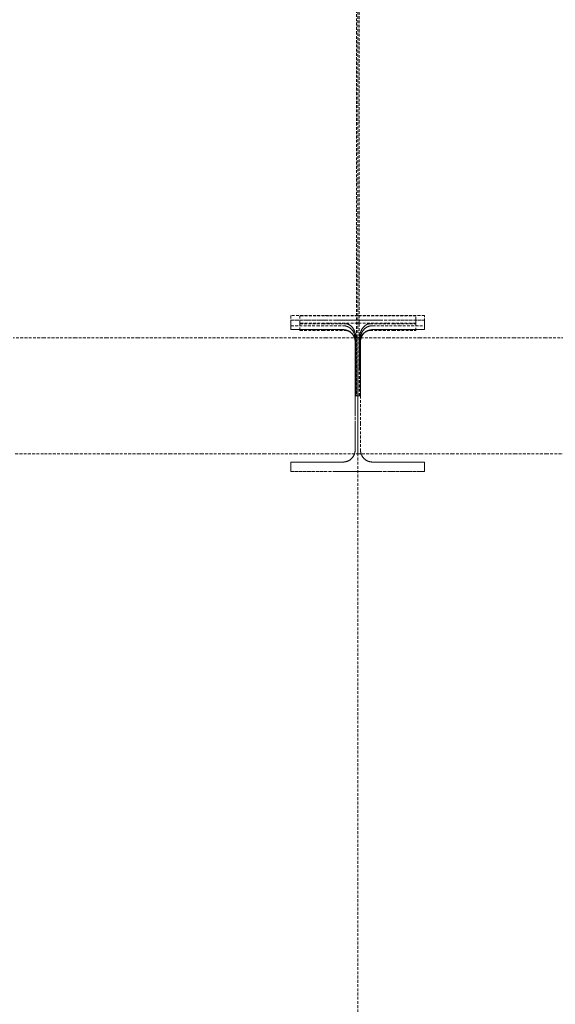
# Model space of a CAD drawing. Header units: millimetres. Extents: x -176817 to 571382, y -58489 to 156123.
# Tile 253 of 256: x 164652 to 165854, y 123050 to 125259. Entities that reach past the tile are written whole.
import ezdxf

# ---------------------------------------------------------------- set-up
doc = ezdxf.new("R2010")
doc.units = ezdxf.units.MM
doc.header["$LTSCALE"] = 0.2
doc.linetypes.add('HIDDEN', pattern=[9.525, 6.35, -3.175])
doc.layers.add('-AAA Podkład', color=252, linetype='Continuous', lineweight=13)

msp = doc.modelspace()

# ---------------------------------------------------------------- linework, layer by layer
at = {"layer": '-AAA Podkład', "linetype": 'HIDDEN', "ltscale": 5}
msp.add_line((165410.9118, 154623.4714), (165410.9118, 103624.3027), dxfattribs=at)
for points in [[(165407.9118, 125299.9971), (165407.9118, 125231.9408), (165407.9118, 125163.8846), (165407.9118, 125095.8283), (165407.9118, 125027.7721), (165407.9118, 124959.7158), (165407.9118, 124891.6596), (165407.9118, 124823.6033), (165407.9118, 124755.5471), (165407.9118, 124687.4908), (165407.9118, 124619.4346), (165407.9118, 124551.3783), (165407.9118, 124483.3221), (165407.9118, 124415.2658), (165413.9118, 124415.2658), (165413.9118, 124483.3221), (165413.9118, 124551.3783), (165413.9118, 124619.4346), (165413.9118, 124687.4908), (165413.9118, 124755.5471), (165413.9118, 124823.6033), (165413.9118, 124891.6596), (165413.9118, 124959.7158), (165413.9118, 125027.7721), (165413.9118, 125095.8283), (165413.9118, 125163.8846), (165413.9118, 125231.9408), (165413.9118, 125299.9971)], [(165416.9118, 124415.2658), (165416.9118, 124479.6382), (165416.9118, 124544.0106), (165416.9195, 124544.6935), (165416.9426, 124545.3759), (165416.981, 124546.0575), (165417.0348, 124546.7381), (165417.1039, 124547.4172), (165417.1883, 124548.0946), (165417.2881, 124548.7701), (165417.4031, 124549.4433), (165417.5333, 124550.1136), (165417.6786, 124550.7806), (165417.8391, 124551.444), (165418.0146, 124552.1036), (165418.205, 124552.7589), (165418.4105, 124553.4098), (165418.6308, 124554.0559), (165418.866, 124554.697), (165419.1158, 124555.3323), (165419.3802, 124555.9614), (165419.659, 124556.5841), (165419.9522, 124557.2002), (165420.2597, 124557.8092), (165420.5813, 124558.411), (165420.9171, 124559.0051), (165421.2669, 124559.5914), (165421.6306, 124560.1694), (165422.0078, 124560.7385), (165422.3984, 124561.2982), (165422.8022, 124561.8484), (165423.2191, 124562.3887), (165423.649, 124562.9189), (165424.0918, 124563.4387), (165424.5472, 124563.9477), (165425.0146, 124564.4451), (165425.4938, 124564.9306), (165425.9848, 124565.4041), (165426.4872, 124565.8652), (165427.0009, 124566.3137), (165427.5257, 124566.7493), (165428.0614, 124567.1718), (165428.6079, 124567.5808), (165429.1652, 124567.9764), (165429.7321, 124568.3575), (165430.3084, 124568.7239), (165430.8937, 124569.0754), (165431.4879, 124569.4118), (165432.0906, 124569.7327), (165432.7017, 124570.0381), (165433.3209, 124570.3277), (165433.9466, 124570.6006), (165434.5787, 124570.857), (165435.2171, 124571.0966), (165435.8615, 124571.3193), (165436.5115, 124571.5249), (165437.1668, 124571.7134), (165437.8272, 124571.8846), (165438.4923, 124572.0383), (165439.1618, 124572.1743), (165439.8342, 124572.2924), (165440.5092, 124572.3925), (165441.1865, 124572.4745), (165441.8657, 124572.5383), (165442.5465, 124572.584), (165443.2287, 124572.6114), (165443.9118, 124572.6206), (165502.4118, 124572.6206), (165560.9118, 124572.6206), (165560.9118, 124595.4026), (165485.9118, 124595.4026), (165410.9118, 124595.4026), (165335.9118, 124595.4026), (165260.9118, 124595.4026), (165260.9118, 124572.6206), (165319.4118, 124572.6206), (165377.9118, 124572.6206), (165378.5945, 124572.6114), (165379.2766, 124572.584), (165379.9579, 124572.5383), (165380.6376, 124572.4744), (165381.316, 124572.3923), (165381.9908, 124572.2923), (165382.6627, 124572.1742), (165383.3324, 124572.0381), (165383.9973, 124571.8844), (165384.6574, 124571.7133), (165385.3125, 124571.5249), (165385.9621, 124571.3193), (165386.6062, 124571.0967), (165387.2443, 124570.8572), (165387.8763, 124570.6009), (165388.5017, 124570.3281), (165389.121, 124570.0386), (165389.7321, 124569.7332), (165390.3349, 124569.4122), (165390.9292, 124569.0759), (165391.5146, 124568.7244), (165392.0909, 124568.358), (165392.6578, 124567.9769), (165393.2152, 124567.5813), (165393.762, 124567.172), (165394.298, 124566.7493), (165394.8231, 124566.3134), (165395.337, 124565.8647), (165395.8397, 124565.4034), (165396.3308, 124564.9296), (165396.8103, 124564.4438), (165397.2779, 124563.9461), (165397.7331, 124563.4373), (165398.1756, 124562.9178), (165398.6052, 124562.3878), (165399.0219, 124561.8477), (165399.4256, 124561.2978), (165399.8159, 124560.7383), (165400.193, 124560.1695), (165400.5565, 124559.5918), (165400.9066, 124559.005), (165401.2427, 124558.4103), (165401.5646, 124557.808), (165401.8723, 124557.1983), (165402.1658, 124556.5817), (165402.4448, 124555.9584), (165402.7093, 124555.3286), (165402.9593, 124554.6927), (165403.1943, 124554.0518), (165403.4145, 124553.4058), (165403.6198, 124552.7551), (165403.8101, 124552.0999), (165403.9855, 124551.4405), (165404.1458, 124550.7773), (165404.291, 124550.1105), (165404.4211, 124549.4404), (165404.536, 124548.7676), (165404.6356, 124548.0924), (165404.72, 124547.4153), (165404.789, 124546.7366), (165404.8427, 124546.0564), (165404.8811, 124545.3752), (165404.9041, 124544.6932), (165404.9118, 124544.0106), (165404.9118, 124479.6382), (165404.9118, 124415.2658), (165416.9118, 124415.2658)], [(165414.6618, 124415.2658), (165414.6618, 124478.8596), (165414.6618, 124542.4533), (165414.6829, 124543.8989), (165414.7463, 124545.344), (165414.852, 124546.7866), (165415.0002, 124548.2248), (165415.1916, 124549.66), (165415.4263, 124551.0897), (165415.7049, 124552.5114), (165416.0277, 124553.9231), (165416.3951, 124555.323), (165416.8083, 124556.7111), (165417.2679, 124558.0847), (165417.5153, 124558.765), (165417.7744, 124559.4407), (165418.0453, 124560.1109), (165418.3285, 124560.7765), (165418.624, 124561.4371), (165418.9321, 124562.0921), (165419.2526, 124562.7412), (165419.5858, 124563.3837), (165419.9316, 124564.0192), (165420.2903, 124564.6472), (165420.6616, 124565.2669), (165421.0464, 124565.8791), (165421.4447, 124566.483), (165421.8566, 124567.0779), (165422.2822, 124567.6632), (165422.7214, 124568.2382), (165423.1744, 124568.8021), (165423.6411, 124569.3544), (165424.122, 124569.8946), (165424.6172, 124570.4223), (165425.1267, 124570.9364), (165425.6505, 124571.4362), (165426.1885, 124571.9206), (165426.7406, 124572.389), (165427.3069, 124572.8403), (165427.8872, 124573.2736), (165428.4809, 124573.6877), (165429.0876, 124574.0815), (165429.7071, 124574.4541), (165430.0216, 124574.6321), (165430.3391, 124574.8045), (165430.6598, 124574.9712), (165430.9834, 124575.132), (165431.3101, 124575.2868), (165431.6398, 124575.4355), (165431.9724, 124575.578), (165432.308, 124575.7142), (165432.6464, 124575.8439), (165432.9877, 124575.967), (165433.3315, 124576.0834), (165433.6771, 124576.1927), (165434.0243, 124576.2948), (165434.373, 124576.3897), (165434.7233, 124576.4772), (165435.0751, 124576.5575), (165435.4283, 124576.6304), (165435.7829, 124576.6958), (165436.1388, 124576.7537), (165436.4959, 124576.8041), (165436.8542, 124576.8469), (165437.2137, 124576.882), (165437.5743, 124576.9094), (165437.9358, 124576.9291), (165438.2984, 124576.9409), (165438.6618, 124576.9449), (165489.7868, 124576.9449), (165540.9118, 124576.9449), (165540.9118, 124594.9092), (165475.9118, 124594.9092), (165410.9118, 124594.9092), (165345.9118, 124594.9092), (165280.9118, 124594.9092), (165280.9118, 124576.9449), (165332.0368, 124576.9449), (165383.1618, 124576.9449), (165383.5241, 124576.9409), (165383.886, 124576.9291), (165384.2473, 124576.9095), (165384.608, 124576.8822), (165384.9681, 124576.847), (165385.3273, 124576.8042), (165385.6858, 124576.7536), (165386.0434, 124576.6953), (165386.3997, 124576.6295), (165386.7543, 124576.5562), (165387.1071, 124576.4756), (165387.458, 124576.3877), (165387.8071, 124576.2926), (165388.1542, 124576.1904), (165388.4994, 124576.081), (165388.8424, 124575.9648), (165389.1829, 124575.8418), (165389.5206, 124575.7122), (165389.8557, 124575.5761), (165390.188, 124575.4337), (165390.5176, 124575.2849), (165390.8443, 124575.13), (165391.1683, 124574.969), (165391.4893, 124574.802), (165391.808, 124574.6289), (165392.1228, 124574.4506), (165392.7417, 124574.0781), (165393.3475, 124573.6846), (165393.9414, 124573.27), (165394.5215, 124572.8366), (165395.0875, 124572.3853), (165395.6394, 124571.9169), (165396.1772, 124571.4324), (165396.7007, 124570.9327), (165397.21, 124570.4186), (165397.705, 124569.891), (165398.1857, 124569.3508), (165398.653, 124568.7977), (165399.1057, 124568.2339), (165399.5444, 124567.6593), (165399.9701, 124567.0736), (165400.3821, 124566.4783), (165400.7802, 124565.8747), (165401.1649, 124565.2624), (165401.5368, 124564.6413), (165401.8953, 124564.0133), (165402.241, 124563.3778), (165402.574, 124562.7352), (165402.8945, 124562.0862), (165403.2024, 124561.4311), (165403.4978, 124560.7705), (165403.7809, 124560.1048), (165404.0516, 124559.4346), (165404.3106, 124558.7591), (165404.5578, 124558.0788), (165405.0171, 124556.7055), (165405.4301, 124555.3176), (165405.7972, 124553.9179), (165406.1191, 124552.5096), (165406.397, 124551.0911), (165406.6314, 124549.6649), (165406.8225, 124548.233), (165406.9711, 124546.7928), (165407.0772, 124545.3481), (165407.1407, 124543.901), (165407.1618, 124542.4533), (165407.1618, 124478.8596), (165407.1618, 124415.2658), (165414.6618, 124415.2658)], [(165443.9118, 124563.7658), (165502.4118, 124563.7658), (165560.9118, 124563.7658), (165560.9118, 124585.2658), (165485.9118, 124585.2658), (165410.9118, 124585.2658), (165335.9118, 124585.2658), (165260.9118, 124585.2658), (165260.9118, 124563.7658), (165319.4118, 124563.7658), (165377.9118, 124563.7658), (165378.5111, 124563.7592), (165379.1155, 124563.739), (165379.7246, 124563.7049), (165380.3379, 124563.6566), (165380.9551, 124563.5938), (165381.5756, 124563.5161), (165382.199, 124563.4233), (165382.8248, 124563.3151), (165383.4525, 124563.1912), (165384.0815, 124563.0515), (165384.7112, 124562.8957), (165385.3411, 124562.7236), (165385.9706, 124562.5351), (165386.599, 124562.3301), (165387.2259, 124562.1085), (165387.8504, 124561.8701), (165388.472, 124561.615), (165389.09, 124561.3432), (165389.7038, 124561.0547), (165390.3128, 124560.7495), (165390.9162, 124560.4278), (165391.5134, 124560.0896), (165392.1037, 124559.7352), (165392.6865, 124559.3647), (165393.2611, 124558.9784), (165393.827, 124558.5765), (165394.3835, 124558.1594), (165394.9299, 124557.7274), (165395.4657, 124557.2808), (165395.9903, 124556.82), (165396.5031, 124556.3455), (165397.0037, 124555.8577), (165397.4915, 124555.3571), (165397.966, 124554.8443), (165398.4268, 124554.3197), (165398.8734, 124553.7839), (165399.3054, 124553.2375), (165399.7225, 124552.681), (165400.1244, 124552.1152), (165400.5107, 124551.5405), (165400.8812, 124550.9577), (165401.2356, 124550.3674), (165401.5738, 124549.7702), (165401.8955, 124549.1668), (165402.2007, 124548.5579), (165402.4892, 124547.944), (165402.761, 124547.326), (165403.0161, 124546.7044), (165403.2545, 124546.0799), (165403.4761, 124545.4531), (165403.6811, 124544.8246), (165403.8696, 124544.1951), (165404.0417, 124543.5652), (165404.1975, 124542.9355), (165404.3372, 124542.3065), (165404.4611, 124541.6788), (165404.5693, 124541.053), (165404.6621, 124540.4296), (165404.7398, 124539.8091), (165404.8026, 124539.1919), (165404.8509, 124538.5786), (165404.885, 124537.9695), (165404.9052, 124537.3651), (165404.9118, 124536.7658), (165404.9118, 124476.0158), (165404.9118, 124415.2658), (165404.9118, 124354.5158), (165404.9118, 124293.7658), (165404.9052, 124293.1665), (165404.885, 124292.5622), (165404.8509, 124291.9531), (165404.8026, 124291.3398), (165404.7398, 124290.7226), (165404.6621, 124290.1021), (165404.5693, 124289.4786), (165404.4611, 124288.8528), (165404.3372, 124288.2252), (165404.1975, 124287.5962), (165404.0417, 124286.9665), (165403.8696, 124286.3366), (165403.6811, 124285.7071), (165403.4761, 124285.0786), (165403.2545, 124284.4518), (165403.0161, 124283.8273), (165402.761, 124283.2057), (165402.4892, 124282.5876), (165402.2007, 124281.9738), (165401.8955, 124281.3649), (165401.5738, 124280.7615), (165401.2356, 124280.1643), (165400.8812, 124279.574), (165400.5107, 124278.9912), (165400.1244, 124278.4165), (165399.7225, 124277.8507), (165399.3054, 124277.2942), (165398.8734, 124276.7478), (165398.4268, 124276.212), (165397.966, 124275.6874), (165397.4915, 124275.1745), (165397.0037, 124274.674), (165396.5031, 124274.1862), (165395.9903, 124273.7117), (165395.4657, 124273.2509), (165394.9299, 124272.8043), (165394.3835, 124272.3723), (165393.827, 124271.9551), (165393.2611, 124271.5533), (165392.6865, 124271.167), (165392.1037, 124270.7965), (165391.5134, 124270.4421), (165390.9162, 124270.1039), (165390.3128, 124269.7822), (165389.7038, 124269.477), (165389.09, 124269.1885), (165388.472, 124268.9166), (165387.8504, 124268.6616), (165387.2259, 124268.4232), (165386.599, 124268.2016), (165385.9706, 124267.9965), (165385.3411, 124267.8081), (165384.7112, 124267.636), (165384.0815, 124267.4802), (165383.4525, 124267.3405), (165382.8248, 124267.2166), (165382.199, 124267.1084), (165381.5756, 124267.0156), (165380.9551, 124266.9379), (165380.3379, 124266.8751), (165379.7246, 124266.8268), (165379.1155, 124266.7927), (165378.5111, 124266.7725), (165377.9118, 124266.7658), (165319.4118, 124266.7658), (165260.9118, 124266.7658), (165260.9118, 124245.2658), (165335.9118, 124245.2658), (165410.9118, 124245.2658), (165485.9118, 124245.2658), (165560.9118, 124245.2658), (165560.9118, 124266.7658), (165502.4118, 124266.7658), (165443.9118, 124266.7658), (165502.4118, 124266.7658), (165560.9118, 124266.7658), (165560.9118, 124245.2658), (165460.9118, 124245.2658), (165360.9118, 124245.2658), (165260.9118, 124245.2658), (165260.9118, 124266.7658), (165319.4118, 124266.7658), (165377.9118, 124266.7658), (165378.5761, 124266.774), (165379.2393, 124266.7985), (165379.9011, 124266.8392), (165380.5612, 124266.8962), (165381.2193, 124266.9692), (165381.875, 124267.0583), (165382.5282, 124267.1635), (165383.1785, 124267.2845), (165383.8256, 124267.4215), (165384.4692, 124267.5743), (165385.109, 124267.7428), (165385.7447, 124267.927), (165386.3761, 124268.1269), (165387.0027, 124268.3423), (165387.6244, 124268.5733), (165388.2409, 124268.8197), (165388.8516, 124269.0814), (165389.4551, 124269.3578), (165390.0511, 124269.6486), (165390.6393, 124269.9538), (165391.2196, 124270.2732), (165391.7916, 124270.6065), (165392.3551, 124270.9537), (165392.9099, 124271.3145), (165393.4557, 124271.6889), (165393.9922, 124272.0766), (165394.5193, 124272.4775), (165395.0366, 124272.8914), (165395.544, 124273.3182), (165396.0411, 124273.7576), (165396.5278, 124274.2096), (165397.0037, 124274.674), (165397.4679, 124275.1497), (165397.9198, 124275.6363), (165398.3591, 124276.1332), (165398.7858, 124276.6404), (165399.1996, 124277.1576), (165399.6004, 124277.6845), (165399.988, 124278.2209), (165400.3623, 124278.7665), (165400.7231, 124279.3211), (165401.0702, 124279.8844), (165401.4035, 124280.4563), (165401.7228, 124281.0363), (165402.0279, 124281.6243), (165402.3187, 124282.2201), (165402.5951, 124282.8234), (165402.8568, 124283.4339), (165403.1033, 124284.0505), (165403.3344, 124284.6724), (165403.55, 124285.2992), (165403.75, 124285.9307), (165403.9343, 124286.5666), (165404.1029, 124287.2066), (165404.2558, 124287.8504), (165404.3928, 124288.4977), (165404.514, 124289.1481), (165404.6191, 124289.8015), (165404.7083, 124290.4574), (165404.7814, 124291.1157), (165404.8384, 124291.776), (165404.8791, 124292.4379), (165404.9036, 124293.1013), (165404.9118, 124293.7658), (165404.9118, 124374.7658), (165404.9118, 124455.7658), (165404.9118, 124536.7658), (165404.9036, 124537.4301), (165404.8792, 124538.0933), (165404.8384, 124538.7551), (165404.7815, 124539.4152), (165404.7084, 124540.0733), (165404.6193, 124540.729), (165404.5142, 124541.3822), (165404.3931, 124542.0325), (165404.2562, 124542.6796), (165404.1034, 124543.3232), (165403.9349, 124543.963), (165403.7506, 124544.5987), (165403.5508, 124545.2301), (165403.3353, 124545.8567), (165403.1044, 124546.4785), (165402.858, 124547.0949), (165402.5963, 124547.7056), (165402.3199, 124548.3091), (165402.029, 124548.9051), (165401.7239, 124549.4933), (165401.4045, 124550.0736), (165401.0712, 124550.6456), (165400.724, 124551.2091), (165400.3631, 124551.7639), (165399.9888, 124552.3097), (165399.6011, 124552.8462), (165399.2002, 124553.3733), (165398.7863, 124553.8906), (165398.3595, 124554.398), (165397.9201, 124554.8951), (165397.4681, 124555.3818), (165397.0037, 124555.8577), (165396.5279, 124556.3219), (165396.0414, 124556.7738), (165395.5444, 124557.2131), (165395.0372, 124557.6398), (165394.52, 124558.0536), (165393.9931, 124558.4544), (165393.4568, 124558.842), (165392.9111, 124559.2163), (165392.3565, 124559.5771), (165391.7932, 124559.9242), (165391.2214, 124560.2575), (165390.6414, 124560.5768), (165390.0533, 124560.8819), (165389.4575, 124561.1728), (165388.8543, 124561.4491), (165388.2438, 124561.7108), (165387.6272, 124561.9573), (165387.0053, 124562.1884), (165386.3784, 124562.404), (165385.7469, 124562.604), (165385.111, 124562.7883), (165384.471, 124562.9569), (165383.8273, 124563.1098), (165383.18, 124563.2468), (165382.5295, 124563.368), (165381.8762, 124563.4732), (165381.2202, 124563.5623), (165380.562, 124563.6354), (165379.9017, 124563.6924), (165379.2397, 124563.7332), (165378.5763, 124563.7577), (165377.9118, 124563.7658), (165319.4118, 124563.7658), (165260.9118, 124563.7658), (165260.9118, 124585.2658), (165360.9118, 124585.2658), (165460.9118, 124585.2658), (165560.9118, 124585.2658), (165560.9118, 124563.7658), (165502.4118, 124563.7658), (165443.9118, 124563.7658), (165443.3125, 124563.7592), (165442.7082, 124563.739), (165442.0991, 124563.7049), (165441.4858, 124563.6566), (165440.8686, 124563.5938), (165440.2481, 124563.5161), (165439.6246, 124563.4233), (165438.9988, 124563.3151), (165438.3712, 124563.1912), (165437.7422, 124563.0515), (165437.1125, 124562.8957), (165436.4826, 124562.7236), (165435.8531, 124562.5351), (165435.2246, 124562.3301), (165434.5978, 124562.1085), (165433.9733, 124561.8701), (165433.3517, 124561.615), (165432.7336, 124561.3432), (165432.1198, 124561.0547), (165431.5109, 124560.7495), (165430.9075, 124560.4278), (165430.3103, 124560.0896), (165429.72, 124559.7352), (165429.1372, 124559.3647), (165428.5625, 124558.9784), (165427.9966, 124558.5765), (165427.4402, 124558.1594), (165426.8938, 124557.7274), (165426.358, 124557.2808), (165425.8334, 124556.82), (165425.3205, 124556.3455), (165424.8199, 124555.8577), (165424.3322, 124555.3571), (165423.8577, 124554.8443), (165423.3969, 124554.3197), (165422.9503, 124553.7839), (165422.5182, 124553.2375), (165422.1011, 124552.681), (165421.6993, 124552.1152), (165421.3129, 124551.5405), (165420.9425, 124550.9577), (165420.5881, 124550.3674), (165420.2499, 124549.7702), (165419.9282, 124549.1668), (165419.623, 124548.5579), (165419.3344, 124547.944), (165419.0626, 124547.326), (165418.8075, 124546.7044), (165418.5692, 124546.0799), (165418.3475, 124545.4531), (165418.1425, 124544.8246), (165417.9541, 124544.1951), (165417.782, 124543.5652), (165417.6262, 124542.9355), (165417.4864, 124542.3065), (165417.3626, 124541.6788), (165417.2544, 124541.053), (165417.1616, 124540.4296), (165417.0839, 124539.8091), (165417.021, 124539.1919), (165416.9727, 124538.5786), (165416.9387, 124537.9695), (165416.9185, 124537.3651), (165416.9118, 124536.7658), (165416.9118, 124476.0158), (165416.9118, 124415.2658), (165416.9118, 124354.5158), (165416.9118, 124293.7658), (165416.9185, 124293.1665), (165416.9387, 124292.5622), (165416.9727, 124291.9531), (165417.021, 124291.3398), (165417.0839, 124290.7226), (165417.1616, 124290.1021), (165417.2544, 124289.4786), (165417.3626, 124288.8528), (165417.4864, 124288.2252), (165417.6262, 124287.5962), (165417.782, 124286.9665), (165417.9541, 124286.3366), (165418.1425, 124285.7071), (165418.3475, 124285.0786), (165418.5692, 124284.4518), (165418.8075, 124283.8273), (165419.0626, 124283.2057), (165419.3344, 124282.5876), (165419.623, 124281.9738), (165419.9282, 124281.3649), (165420.2499, 124280.7615), (165420.5881, 124280.1643), (165420.9425, 124279.574), (165421.3129, 124278.9912), (165421.6993, 124278.4165), (165422.1011, 124277.8507), (165422.5182, 124277.2942), (165422.9503, 124276.7478), (165423.3969, 124276.212), (165423.8577, 124275.6874), (165424.3322, 124275.1745), (165424.8199, 124274.674), (165425.3205, 124274.1862), (165425.8334, 124273.7117), (165426.358, 124273.2509), (165426.8938, 124272.8043), (165427.4402, 124272.3723), (165427.9966, 124271.9551), (165428.5625, 124271.5533), (165429.1372, 124271.167), (165429.72, 124270.7965), (165430.3103, 124270.4421), (165430.9075, 124270.1039), (165431.5109, 124269.7822), (165432.1198, 124269.477), (165432.7336, 124269.1885), (165433.3517, 124268.9166), (165433.9733, 124268.6616), (165434.5978, 124268.4232), (165435.2246, 124268.2016), (165435.8531, 124267.9965), (165436.4826, 124267.8081), (165437.1125, 124267.636), (165437.7422, 124267.4802), (165438.3712, 124267.3405), (165438.9988, 124267.2166), (165439.6246, 124267.1084), (165440.2481, 124267.0156), (165440.8686, 124266.9379), (165441.4858, 124266.8751), (165442.0991, 124266.8268), (165442.7082, 124266.7927), (165443.3125, 124266.7725), (165443.9118, 124266.7658)], [(165407.1618, 124530.5275), (165407.1618, 124472.8967), (165407.1618, 124415.2658), (165414.6618, 124415.2658), (165414.6618, 124472.8967), (165414.6618, 124530.5275), (165414.6846, 124531.8885), (165414.7529, 124533.2484), (165414.8669, 124534.6052), (165415.0267, 124535.957), (165415.2327, 124537.3045), (165415.4852, 124538.6445), (165415.6289, 124539.3111), (165415.7843, 124539.975), (165415.9515, 124540.6359), (165416.1304, 124541.2936), (165416.3209, 124541.9473), (165416.5234, 124542.5975), (165416.7378, 124543.2441), (165416.9642, 124543.8867), (165417.2027, 124544.5248), (165417.4533, 124545.1583), (165417.716, 124545.7868), (165417.9909, 124546.4099), (165418.2779, 124547.027), (165418.5773, 124547.6384), (165418.8891, 124548.2438), (165419.2134, 124548.8427), (165419.5503, 124549.4346), (165419.8997, 124550.0191), (165420.2617, 124550.5959), (165420.6362, 124551.1645), (165421.0235, 124551.7244), (165421.4235, 124552.2754), (165421.8363, 124552.8171), (165422.2619, 124553.3488), (165422.7003, 124553.8701), (165423.1514, 124554.3804), (165423.6153, 124554.8791), (165424.0919, 124555.3659), (165424.581, 124555.8398), (165425.0825, 124556.3004), (165425.5963, 124556.747), (165426.1224, 124557.1792), (165426.6605, 124557.5962), (165427.2107, 124557.9975), (165427.7727, 124558.3824), (165428.3465, 124558.7505), (165428.9307, 124559.1002), (165429.525, 124559.4311), (165430.1291, 124559.7426), (165430.7428, 124560.0343), (165431.3658, 124560.3055), (165431.9979, 124560.5558), (165432.6388, 124560.7846), (165433.2883, 124560.9913), (165433.6157, 124561.0862), (165433.9444, 124561.1751), (165434.2747, 124561.2582), (165434.6066, 124561.3354), (165434.9399, 124561.4067), (165435.2742, 124561.4719), (165435.6096, 124561.5311), (165435.9463, 124561.5841), (165436.2838, 124561.6311), (165436.622, 124561.6718), (165436.9608, 124561.7063), (165437.3004, 124561.7345), (165437.6405, 124561.7566), (165437.9807, 124561.7723), (165438.321, 124561.7817), (165438.6618, 124561.7849), (165489.7868, 124561.7849), (165540.9118, 124561.7849), (165540.9118, 124578.0648), (165475.9118, 124578.0648), (165410.9118, 124578.0648), (165345.9118, 124578.0648), (165280.9118, 124578.0648), (165280.9118, 124561.7849), (165332.0368, 124561.7849), (165383.1618, 124561.7849), (165383.5449, 124561.7809), (165383.9275, 124561.769), (165384.3096, 124561.7491), (165384.6912, 124561.7213), (165385.0721, 124561.6857), (165385.4522, 124561.6422), (165385.8316, 124561.5909), (165386.21, 124561.5317), (165386.5872, 124561.4649), (165386.9627, 124561.3904), (165387.3365, 124561.3084), (165387.7084, 124561.2189), (165388.0785, 124561.1219), (165388.4467, 124561.0176), (165388.8129, 124560.906), (165389.177, 124560.7872), (165389.5387, 124560.6613), (165389.8977, 124560.5285), (165390.254, 124560.3889), (165390.6075, 124560.2426), (165390.9583, 124560.0896), (165391.3061, 124559.9301), (165391.651, 124559.7642), (165391.993, 124559.5919), (165392.3325, 124559.413), (165392.6681, 124559.2285), (165392.9997, 124559.0383), (165393.3277, 124558.8425), (165393.9735, 124558.4337), (165394.6069, 124558.0018), (165395.1984, 124557.5697), (165395.7758, 124557.1195), (165396.339, 124556.6521), (165396.8879, 124556.1682), (165397.4225, 124555.6685), (165397.9425, 124555.1537), (165398.448, 124554.6246), (165398.9388, 124554.0819), (165399.3371, 124553.6192), (165399.7251, 124553.1478), (165400.1029, 124552.6682), (165400.4704, 124552.1806), (165400.8277, 124551.6855), (165401.1747, 124551.1833), (165401.5115, 124550.6742), (165401.838, 124550.1586), (165402.1261, 124549.6844), (165402.4059, 124549.2051), (165402.9406, 124548.2323), (165403.4422, 124547.2421), (165403.9108, 124546.2362), (165404.3245, 124545.2704), (165404.7093, 124544.2927), (165405.0653, 124543.3042), (165405.3927, 124542.3059), (165405.6817, 124541.3348), (165405.9441, 124540.3581), (165406.1805, 124539.3747), (165406.3914, 124538.3838), (165406.5723, 124537.4126), (165406.729, 124536.4369), (165406.8615, 124535.4572), (165406.9697, 124534.4744), (165407.0538, 124533.4893), (165407.1139, 124532.5026), (165407.1498, 124531.5151), (165407.1618, 124530.5275)], [(165410.9118, 124285.2658), (165410.9118, 124350.2658), (165410.9118, 124415.2658), (165410.9118, 124480.2658), (165410.9118, 124545.2658), (165340.5993, 124545.2658), (165270.2868, 124545.2658), (165199.9743, 124545.2658), (165129.6618, 124545.2658), (165059.3493, 124545.2658), (164989.0368, 124545.2658), (164918.7243, 124545.2658), (164848.4118, 124545.2658), (164778.0993, 124545.2658), (164707.7868, 124545.2658), (164637.4743, 124545.2658)], [(165903.0993, 124545.2658), (165832.7868, 124545.2658), (165762.4743, 124545.2658), (165692.1618, 124545.2658), (165621.8493, 124545.2658), (165551.5368, 124545.2658), (165481.2243, 124545.2658), (165410.9118, 124545.2658), (165410.9118, 124480.2658), (165410.9118, 124415.2658), (165410.9118, 124350.2658), (165410.9118, 124285.2658), (165481.2243, 124285.2658), (165551.5368, 124285.2658), (165621.8493, 124285.2658), (165692.1618, 124285.2658), (165762.4743, 124285.2658), (165832.7868, 124285.2658), (165903.0993, 124285.2658)], [(164642.4743, 124285.2658), (164707.7868, 124285.2658), (164778.0993, 124285.2658), (164848.4118, 124285.2658), (164918.7243, 124285.2658), (164989.0368, 124285.2658), (165059.3493, 124285.2658), (165129.6618, 124285.2658), (165199.9743, 124285.2658), (165270.2868, 124285.2658), (165340.5993, 124285.2658), (165410.9118, 124285.2658)]]:
    msp.add_lwpolyline(points, dxfattribs=at)

doc.saveas('drawing.dxf')
